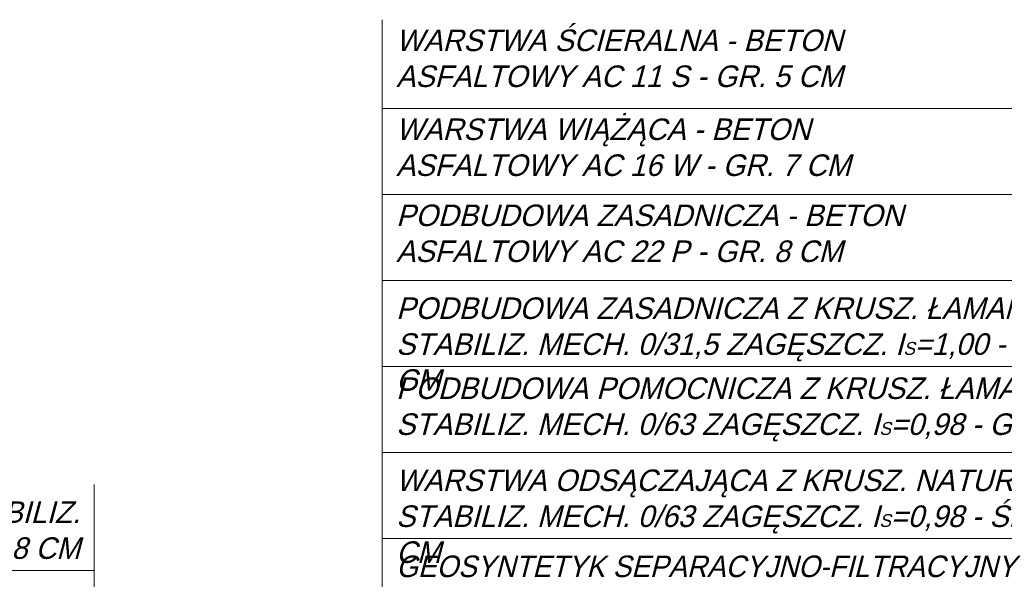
# Model space of a CAD drawing. Header units: millimetres. Extents: x -8866 to 77461, y -114325 to -28406.
# Tile 25 of 37: x 34142 to 34599, y -59623 to -59363. Entities that reach past the tile are written whole.
import ezdxf

# ---------------------------------------------------------------- set-up
doc = ezdxf.new("R2010")
doc.units = ezdxf.units.MM
doc.layers.add('5', color=3, linetype='Continuous', lineweight=13)
doc.styles.get("Standard").update_dxf_attribs({"font": 'IC-isocp.shx', "oblique": 15})

msp = doc.modelspace()

# ---------------------------------------------------------------- linework, layer by layer
at = {"layer": '5'}
for p, q in [((34310.51, -59941.94), (34310.51, -59363.168)), ((34310.51, -59404.303), (34628.532, -59404.303)), ((34310.51, -59444.238), (34628.532, -59444.238)), ((34310.51, -59484.173), (34628.532, -59484.173)), ((34310.51, -59524.108), (34628.532, -59524.108)), ((34310.51, -59564.044), (34628.532, -59564.044)), ((34176.694, -59882.636), (34176.694, -59578.851)), ((34310.51, -59603.979), (34628.532, -59603.979)), ((34310.51, -59603.979), (34628.532, -59603.979)), ((34176.694, -59618.786), (33858.672, -59618.786))]:
    msp.add_line(p, q, dxfattribs=at)

# ---------------------------------------------------------------- texts
at = {"layer": '5', "char_height": 10}
for s, insert, width, attachment_point in [('\\pxt2.4967;{\\Fic-isocp.shx|c1;WARSTWA ŚCIERALNA - BETON ASFALTOWY AC 11 S - GR. 5 CM}', (34316.972, -59367.734), 281.74728, 1), ('\\pxt2.4967;{\\Fic-isocp.shx|c1;WARSTWA WIĄŻĄCA - BETON ASFALTOWY AC 16 W - GR. 7 CM}', (34316.972, -59409.007), 273.5886, 1), ('\\pxt2.4967;{\\Fic-isocp.shx|c1;PODBUDOWA ZASADNICZA - BETON ASFALTOWY AC 22 P - GR. 8 CM}', (34316.972, -59448.943), 273.5886, 1), ('\\pxt2.4967;{\\Fic-isocp.shx|c1;PODBUDOWA ZASADNICZA Z KRUSZ. ŁAMANEGO STABILIZ. MECH. 0/31,5 ZAGĘSZCZ. I\\H0.6x;S\\H1.6667x;=1,00 - GR. 20 CM}', (34316.972, -59492.049), 329.8667, 1), ('\\pxt2.4967;{\\Fic-isocp.shx|c1;PODBUDOWA POMOCNICZA Z KRUSZ. ŁAMANEGO\\PSTABILIZ. MECH. 0/63 ZAGĘSZCZ. I\\H0.6x;S\\H1.6667x;=0,98 - GR. 20 CM}', (34316.972, -59529.199), 331.35221, 1), ('\\pxt2.4967;{\\Fic-isocp.shx|c1;WARSTWA ODSĄCZAJĄCA Z KRUSZ. NATURALNEGO\\PSTABILIZ. MECH. 0/63 ZAGĘSZCZ. I\\H0.6x;S\\H1.6667x;=0,98 - ŚR. GR. 30 CM}', (34316.972, -59571.919), 344.13296, 1), ('\\pxt2.4967;{\\Fic-isocp.shx|c1;NAWIERZCHNIA Z KRUSZ. ŁAMANEGO STABILIZ. MECH. 0/31,5 ZAGĘSZCZ. I\\H0.6x;S\\H1.6667x;=0,98 - GR. 8 CM}', (34170.232, -59586.726), 329.8667, 3), ('\\pxt49.9633;{\\Fic-isocp.shx|c1;GEOSYNTETYK SEPARACYJNO-FILTRACYJNY}', (34316.972, -59611.854), 328.03455, 1)]:
    msp.add_mtext(s, dxfattribs=dict(at, insert=insert, width=width, attachment_point=attachment_point))

doc.saveas('drawing.dxf')
